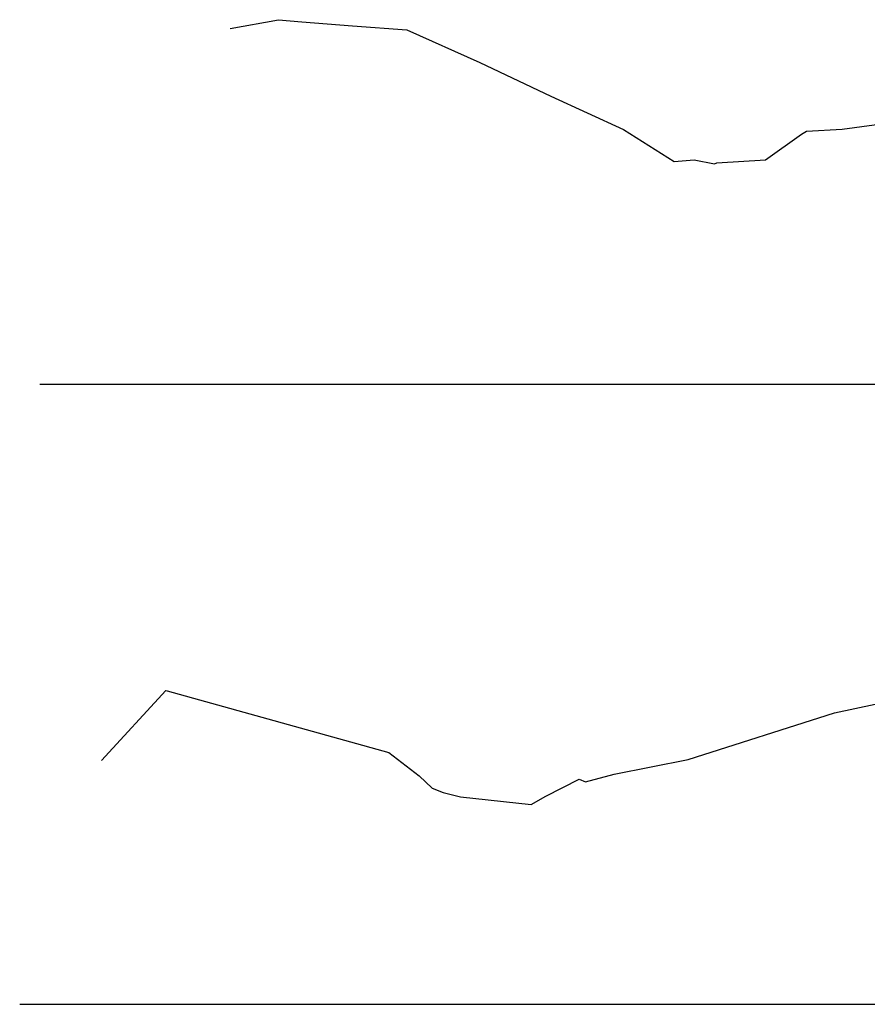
# Model space of a CAD drawing. Header units: metres. Extents: x -912764 to -454925, y -2226138 to -1112338.
# Tile 39 of 256: x -456336 to -456315, y -1113089 to -1113066. Entities that reach past the tile are written whole.
import ezdxf

# ---------------------------------------------------------------- set-up
doc = ezdxf.new("R2010")
doc.units = ezdxf.units.M
doc.layers.add('PR-Teren', color=92, linetype='Continuous')
doc.layers.add('ZPR', color=7, linetype='Continuous')

msp = doc.modelspace()

# ---------------------------------------------------------------- linework, layer by layer
at = {"layer": 'PR-Teren', "color": 7, "linetype": 'Continuous', "lineweight": -3}
for points in [[(-456330.501, -1113065.7391), (-456329.344, -1113065.5319), (-456328.7838, -1113065.5795), (-456327.5717, -1113065.6752), (-456326.2734, -1113065.777), (-456324.534, -1113066.5539), (-456322.8378, -1113067.3596), (-456321.0977, -1113068.1577), (-456319.8844, -1113068.9159), (-456319.408, -1113068.8814), (-456318.9228, -1113068.9745), (-456318.8695, -1113068.9544), (-456317.7062, -1113068.8783), (-456316.8398, -1113068.2633), (-456316.7213, -1113068.1951), (-456315.8732, -1113068.144), (-456314.6346, -1113067.9769)], [(-456333.5704, -1113083.2298), (-456332.0386, -1113081.5582), (-456332.0078, -1113081.5658), (-456326.7053, -1113083.0349), (-456325.978, -1113083.5986), (-456325.6706, -1113083.8919), (-456325.4064, -1113083.9966), (-456324.9941, -1113084.0945), (-456323.3012, -1113084.2789), (-456322.9537, -1113084.0793), (-456322.16, -1113083.6752), (-456322.0046, -1113083.7399), (-456321.3163, -1113083.5558), (-456319.5489, -1113083.2055), (-456316.0555, -1113082.0928), (-456313.5145, -1113081.5495)]]:
    msp.add_lwpolyline(points, dxfattribs=at)
at = {"layer": 'ZPR', "color": 7, "linetype": 'Continuous', "lineweight": -3}
for p, q in [((-456335.0471, -1113074.2386), (-456285.0471, -1113074.2386)), ((-456335.5289, -1113089.0528), (-456285.5289, -1113089.0528))]:
    msp.add_line(p, q, dxfattribs=at)

doc.saveas('drawing.dxf')
